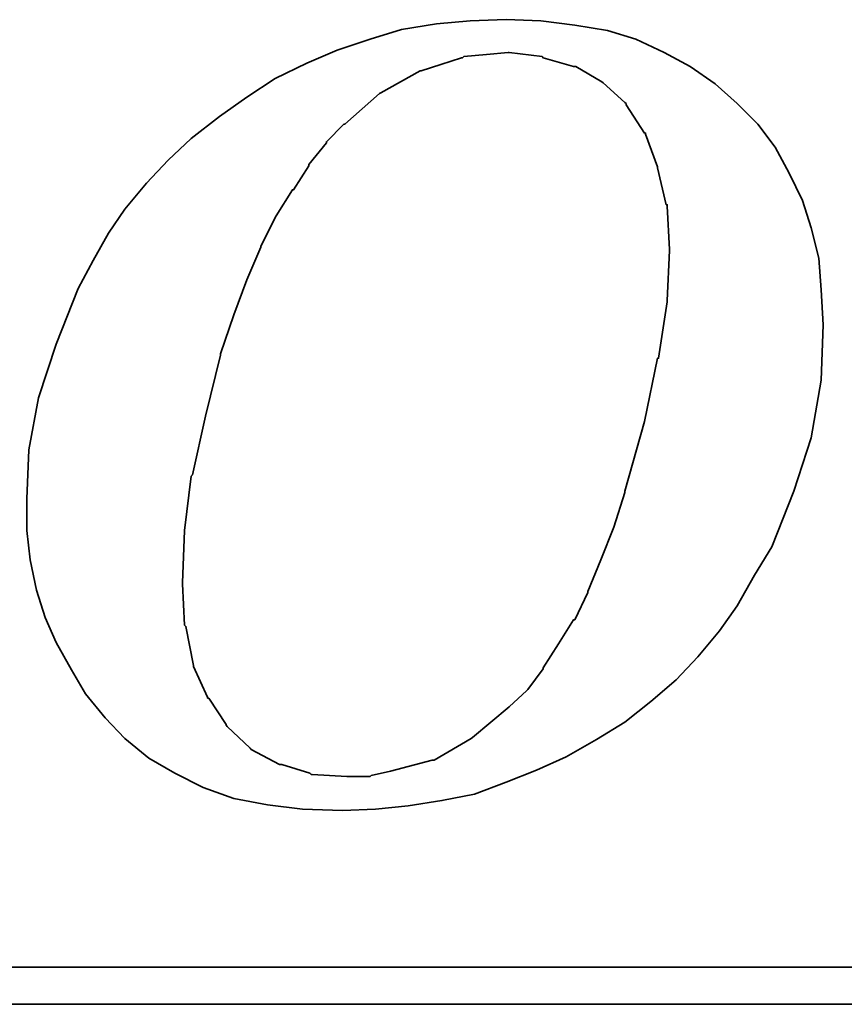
# Model space of a CAD drawing. Header units: inches. Extents: x 3 to 3407, y -1160 to 533.
# Tile 42 of 48: x 481 to 492, y 356 to 369. Entities that reach past the tile are written whole.
import ezdxf

# ---------------------------------------------------------------- set-up
doc = ezdxf.new("R2010")
doc.units = ezdxf.units.IN
doc.layers.add('DIM', color=4, linetype='Continuous')
doc.layers.add('layer 1', color=7, linetype='Continuous')

# ---------------------------------------------------------------- blocks, each defined once
blk = doc.blocks.new('TBI MOTION logo(完整正式版)')
at = {"layer": 'layer 1', "color": 22, "lineweight": 35}
for points, knots in [([(35.79625, -6.98375), (35.79625, -6.98375), (36.23125, -7.43875), (36.23125, -7.43875), (36.23125, -7.43875), (36.23125, -7.43875), (36.75625, -7.87125), (36.75625, -7.87125), (36.75625, -7.87125), (36.75625, -7.87125), (37.33125, -8.20375), (37.33125, -8.20375), (37.33125, -8.20375), (37.33125, -8.20375), (37.95625, -8.51875), (37.95625, -8.51875), (37.95625, -8.51875), (37.95625, -8.51875), (38.62625, -8.75875), (38.62625, -8.75875), (38.62625, -8.75875), (38.62625, -8.75875), (39.37125, -8.90375), (39.37125, -8.90375), (39.37125, -8.90375), (39.37125, -8.90375), (40.14125, -8.99875), (40.14125, -8.99875), (40.14125, -8.99875), (40.14125, -8.99875), (41.02625, -9.02375), (41.02625, -9.02375), (41.02625, -9.02375), (41.02625, -9.02375), (41.74625, -8.99875), (41.74625, -8.99875), (41.74625, -8.99875), (41.74625, -8.99875), (42.46625, -8.92375), (42.46625, -8.92375), (42.46625, -8.92375), (42.46625, -8.92375), (43.21125, -8.80625), (43.21125, -8.80625), (43.21125, -8.80625), (43.21125, -8.80625), (43.93125, -8.66375), (43.93125, -8.66375), (43.93125, -8.66375), (43.93125, -8.66375), (44.62625, -8.39875), (44.62625, -8.39875), (44.62625, -8.39875), (44.62625, -8.39875), (45.29625, -8.13375), (45.29625, -8.13375), (45.29625, -8.13375), (45.29625, -8.13375), (45.94625, -7.84375), (45.94625, -7.84375), (45.94625, -7.84375), (45.94625, -7.84375), (46.61625, -7.46375), (46.61625, -7.46375), (46.61625, -7.46375), (46.61625, -7.46375), (47.24125, -7.07875), (47.24125, -7.07875), (47.24125, -7.07875), (47.24125, -7.07875), (47.81625, -6.62375), (47.81625, -6.62375), (47.81625, -6.62375), (47.81625, -6.62375), (48.36875, -6.14375), (48.36875, -6.14375), (48.36875, -6.14375), (48.36875, -6.14375), (48.84625, -5.64125), (48.84625, -5.64125), (48.84625, -5.64125), (48.84625, -5.64125), (49.32625, -5.06375), (49.32625, -5.06375), (49.32625, -5.06375), (49.32625, -5.06375), (49.71125, -4.51374), (49.71125, -4.51374), (49.71125, -4.51374), (49.71125, -4.51374), (50.09625, -3.83874), (50.09625, -3.83874), (50.09625, -3.83874), (50.09625, -3.83874), (50.48125, -3.21374), (50.48125, -3.21374), (50.48125, -3.21374), (50.48125, -3.21374), (50.96125, -1.99125), (50.96125, -1.99125), (50.96125, -1.99125), (50.96125, -1.99125), (51.34375, -0.81875), (51.34375, -0.81875), (51.34375, -0.81875), (51.34375, -0.81875), (51.56125, 0.45624), (51.56125, 0.45624), (51.56125, 0.45624), (51.56125, 0.45624), (51.60625, 1.67624), (51.60625, 1.67624), (51.60625, 1.67624), (51.60625, 1.67624), (51.56125, 2.44625), (51.56125, 2.44625), (51.56125, 2.44625), (51.56125, 2.44625), (51.51125, 3.14125), (51.51125, 3.14125), (51.51125, 3.14125), (51.51125, 3.14125), (51.34375, 3.81125), (51.34375, 3.81125), (51.34375, 3.81125), (51.34375, 3.81125), (51.15125, 4.41125), (51.15125, 4.41125), (51.15125, 4.41125), (51.15125, 4.41125), (50.86125, 5.01125), (50.86125, 5.01125), (50.86125, 5.01125), (50.86125, 5.01125), (50.55125, 5.58875), (50.55125, 5.58875), (50.55125, 5.58875), (50.55125, 5.58875), (50.16625, 6.09125), (50.16625, 6.09125), (50.16625, 6.09125), (50.16625, 6.09125), (49.71125, 6.54875), (49.71125, 6.54875), (49.71125, 6.54875), (49.71125, 6.54875), (49.23125, 6.98125), (49.23125, 6.98125), (49.23125, 6.98125), (49.23125, 6.98125), (48.67875, 7.36625), (48.67875, 7.36625), (48.67875, 7.36625), (48.67875, 7.36625), (48.10375, 7.67625), (48.10375, 7.67625), (48.10375, 7.67625), (48.10375, 7.67625), (47.48125, 7.96375), (47.48125, 7.96375), (47.48125, 7.96375), (47.48125, 7.96375), (46.85625, 8.15625), (46.85625, 8.15625), (46.85625, 8.15625), (46.85625, 8.15625), (46.13625, 8.27624), (46.13625, 8.27624), (46.13625, 8.27624), (46.13625, 8.27624), (45.39125, 8.37125), (45.39125, 8.37125), (45.39125, 8.37125), (45.39125, 8.37125), (44.62625, 8.39624), (44.62625, 8.39624), (44.62625, 8.39624), (44.62625, 8.39624), (43.83625, 8.37125), (43.83625, 8.37125), (43.83625, 8.37125), (43.83625, 8.37125), (43.09125, 8.30125), (43.09125, 8.30125), (43.09125, 8.30125), (43.09125, 8.30125), (42.32125, 8.18125), (42.32125, 8.18125), (42.32125, 8.18125), (42.32125, 8.18125), (41.62875, 7.96375), (41.62875, 7.96375), (41.62875, 7.96375), (41.62875, 7.96375), (40.90625, 7.72625), (40.90625, 7.72625), (40.90625, 7.72625), (40.90625, 7.72625), (40.23624, 7.43625), (40.23624, 7.43625), (40.23624, 7.43625), (40.23624, 7.43625), (39.54124, 7.10125), (39.54124, 7.10125), (39.54124, 7.10125), (39.54124, 7.10125), (38.91625, 6.69125), (38.91625, 6.69125), (38.91625, 6.69125), (38.91625, 6.69125), (38.31625, 6.26125), (38.31625, 6.26125), (38.31625, 6.26125), (38.31625, 6.26125), (37.69125, 5.78125), (37.69125, 5.78125), (37.69125, 5.78125), (37.69125, 5.78125), (37.18625, 5.30125), (37.18625, 5.30125), (37.18625, 5.30125), (37.18625, 5.30125), (36.70625, 4.79624), (36.70625, 4.79624), (36.70625, 4.79624), (36.70625, 4.79624), (36.23125, 4.22125), (36.23125, 4.22125), (36.23125, 4.22125), (36.23125, 4.22125), (35.87124, 3.69375), (35.87124, 3.69375), (35.87124, 3.69375), (35.87124, 3.69375), (35.53125, 3.09125), (35.53125, 3.09125), (35.53125, 3.09125), (35.53125, 3.09125), (35.19875, 2.47125), (35.19875, 2.47125), (35.19875, 2.47125), (35.19875, 2.47125), (34.71625, 1.24625), (34.71625, 1.24625), (34.71625, 1.24625), (34.71625, 1.24625), (34.33125, 0.06874), (34.33125, 0.06874), (34.33125, 0.06874), (34.33125, 0.06874), (34.11625, -1.07875), (34.11625, -1.07875), (34.11625, -1.07875), (34.11625, -1.07875), (34.07125, -2.15875), (34.07125, -2.15875), (34.07125, -2.15875), (34.07125, -2.15875), (34.07125, -2.85375), (34.07125, -2.85375), (34.07125, -2.85375), (34.07125, -2.85375), (34.14125, -3.50375), (34.14125, -3.50375), (34.14125, -3.50375), (34.14125, -3.50375), (34.28625, -4.17375), (34.28625, -4.17375), (34.28625, -4.17375), (34.28625, -4.17375), (34.47625, -4.77624), (34.47625, -4.77624), (34.47625, -4.77624), (34.47625, -4.77624), (34.71625, -5.32625), (34.71625, -5.32625), (34.71625, -5.32625), (34.71625, -5.32625), (35.05375, -5.92875), (35.05375, -5.92875), (35.05375, -5.92875), (35.05375, -5.92875), (35.36375, -6.45375), (35.36375, -6.45375), (35.36375, -6.45375), (35.36375, -6.45375), (35.79625, -6.98375), (35.79625, -6.98375)], [0, 0, 0, 0, 0.01388889, 0.01388889, 0.01388889, 0.01388889, 0.02777778, 0.02777778, 0.02777778, 0.02777778, 0.04166667, 0.04166667, 0.04166667, 0.04166667, 0.05555556, 0.05555556, 0.05555556, 0.05555556, 0.06944444, 0.06944444, 0.06944444, 0.06944444, 0.08333333, 0.08333333, 0.08333333, 0.08333333, 0.09722222, 0.09722222, 0.09722222, 0.09722222, 0.11111111, 0.11111111, 0.11111111, 0.11111111, 0.125, 0.125, 0.125, 0.125, 0.13888889, 0.13888889, 0.13888889, 0.13888889, 0.15277778, 0.15277778, 0.15277778, 0.15277778, 0.16666667, 0.16666667, 0.16666667, 0.16666667, 0.18055556, 0.18055556, 0.18055556, 0.18055556, 0.19444444, 0.19444444, 0.19444444, 0.19444444, 0.20833333, 0.20833333, 0.20833333, 0.20833333, 0.22222222, 0.22222222, 0.22222222, 0.22222222, 0.23611111, 0.23611111, 0.23611111, 0.23611111, 0.25, 0.25, 0.25, 0.25, 0.26388889, 0.26388889, 0.26388889, 0.26388889, 0.27777778, 0.27777778, 0.27777778, 0.27777778, 0.29166667, 0.29166667, 0.29166667, 0.29166667, 0.30555556, 0.30555556, 0.30555556, 0.30555556, 0.31944444, 0.31944444, 0.31944444, 0.31944444, 0.33333333, 0.33333333, 0.33333333, 0.33333333, 0.34722222, 0.34722222, 0.34722222, 0.34722222, 0.36111111, 0.36111111, 0.36111111, 0.36111111, 0.375, 0.375, 0.375, 0.375, 0.38888889, 0.38888889, 0.38888889, 0.38888889, 0.40277778, 0.40277778, 0.40277778, 0.40277778, 0.41666667, 0.41666667, 0.41666667, 0.41666667, 0.43055556, 0.43055556, 0.43055556, 0.43055556, 0.44444444, 0.44444444, 0.44444444, 0.44444444, 0.45833333, 0.45833333, 0.45833333, 0.45833333, 0.47222222, 0.47222222, 0.47222222, 0.47222222, 0.48611111, 0.48611111, 0.48611111, 0.48611111, 0.5, 0.5, 0.5, 0.5, 0.51388889, 0.51388889, 0.51388889, 0.51388889, 0.52777778, 0.52777778, 0.52777778, 0.52777778, 0.54166667, 0.54166667, 0.54166667, 0.54166667, 0.55555556, 0.55555556, 0.55555556, 0.55555556, 0.56944444, 0.56944444, 0.56944444, 0.56944444, 0.58333333, 0.58333333, 0.58333333, 0.58333333, 0.59722222, 0.59722222, 0.59722222, 0.59722222, 0.61111111, 0.61111111, 0.61111111, 0.61111111, 0.625, 0.625, 0.625, 0.625, 0.63888889, 0.63888889, 0.63888889, 0.63888889, 0.65277778, 0.65277778, 0.65277778, 0.65277778, 0.66666667, 0.66666667, 0.66666667, 0.66666667, 0.68055556, 0.68055556, 0.68055556, 0.68055556, 0.69444444, 0.69444444, 0.69444444, 0.69444444, 0.70833333, 0.70833333, 0.70833333, 0.70833333, 0.72222222, 0.72222222, 0.72222222, 0.72222222, 0.73611111, 0.73611111, 0.73611111, 0.73611111, 0.75, 0.75, 0.75, 0.75, 0.76388889, 0.76388889, 0.76388889, 0.76388889, 0.77777778, 0.77777778, 0.77777778, 0.77777778, 0.79166667, 0.79166667, 0.79166667, 0.79166667, 0.80555556, 0.80555556, 0.80555556, 0.80555556, 0.81944444, 0.81944444, 0.81944444, 0.81944444, 0.83333333, 0.83333333, 0.83333333, 0.83333333, 0.84722222, 0.84722222, 0.84722222, 0.84722222, 0.86111111, 0.86111111, 0.86111111, 0.86111111, 0.875, 0.875, 0.875, 0.875, 0.88888889, 0.88888889, 0.88888889, 0.88888889, 0.90277778, 0.90277778, 0.90277778, 0.90277778, 0.91666667, 0.91666667, 0.91666667, 0.91666667, 0.93055556, 0.93055556, 0.93055556, 0.93055556, 0.94444444, 0.94444444, 0.94444444, 0.94444444, 0.95833333, 0.95833333, 0.95833333, 0.95833333, 0.97222222, 0.97222222, 0.97222222, 0.97222222, 0.98611111, 0.98611111, 0.98611111, 0.98611111, 1, 1, 1, 1]), ([(38.33875, 1.03124), (38.33875, 1.03124), (38.62625, 1.89625), (38.62625, 1.89625), (38.62625, 1.89625), (38.62625, 1.89625), (38.91625, 2.66375), (38.91625, 2.66375), (38.91625, 2.66375), (38.91625, 2.66375), (39.22625, 3.38125), (39.22625, 3.38125), (39.22625, 3.38125), (39.22625, 3.38125), (39.22625, 3.40624), (39.22625, 3.40624), (39.22625, 3.40624), (39.22625, 3.40624), (39.56124, 4.07624), (39.56124, 4.07624), (39.56124, 4.07624), (39.56124, 4.07624), (39.92125, 4.65125), (39.92125, 4.65125), (39.92125, 4.65125), (39.92125, 4.65125), (39.94625, 4.65125), (39.94625, 4.65125), (39.94625, 4.65125), (39.94625, 4.65125), (40.28125, 5.17875), (40.28125, 5.17875), (40.28125, 5.17875), (40.28125, 5.17875), (40.28125, 5.20375), (40.28125, 5.20375), (40.28125, 5.20375), (40.28125, 5.20375), (40.66875, 5.68625), (40.66875, 5.68625), (40.66875, 5.68625), (40.66875, 5.68625), (40.66875, 5.70625), (40.66875, 5.70625), (40.66875, 5.70625), (40.66875, 5.70625), (41.05124, 6.09125), (41.05124, 6.09125), (41.05124, 6.09125), (41.05124, 6.09125), (41.07625, 6.09125), (41.07625, 6.09125), (41.07625, 6.09125), (41.07625, 6.09125), (41.84125, 6.76625), (41.84125, 6.76625), (41.84125, 6.76625), (41.84125, 6.76625), (41.86625, 6.78625), (41.86625, 6.78625), (41.86625, 6.78625), (41.86625, 6.78625), (42.73125, 7.26624), (42.73125, 7.26624), (42.73125, 7.26624), (42.73125, 7.26624), (42.75625, 7.26624), (42.75625, 7.26624), (42.75625, 7.26624), (42.75625, 7.26624), (43.18625, 7.41125), (43.18625, 7.41125), (43.18625, 7.41125), (43.18625, 7.41125), (43.64125, 7.55625), (43.64125, 7.55625), (43.64125, 7.55625), (43.64125, 7.55625), (43.66625, 7.55625), (43.66625, 7.55625), (43.66625, 7.55625), (43.66625, 7.55625), (43.69125, 7.58124), (43.69125, 7.58124), (43.69125, 7.58124), (43.69125, 7.58124), (44.19125, 7.62625), (44.19125, 7.62625), (44.19125, 7.62625), (44.19125, 7.62625), (44.67125, 7.67625), (44.67125, 7.67625), (44.67125, 7.67625), (44.67125, 7.67625), (44.69625, 7.67625), (44.69625, 7.67625), (44.69625, 7.67625), (44.69625, 7.67625), (45.41875, 7.58124), (45.41875, 7.58124), (45.41875, 7.58124), (45.41875, 7.58124), (45.44125, 7.55625), (45.44125, 7.55625), (45.44125, 7.55625), (45.44125, 7.55625), (46.11125, 7.36625), (46.11125, 7.36625), (46.11125, 7.36625), (46.11125, 7.36625), (46.13625, 7.36625), (46.13625, 7.36625), (46.13625, 7.36625), (46.13625, 7.36625), (46.15875, 7.36625), (46.15875, 7.36625), (46.15875, 7.36625), (46.15875, 7.36625), (46.73625, 7.02624), (46.73625, 7.02624), (46.73625, 7.02624), (46.73625, 7.02624), (46.76125, 7.00624), (46.76125, 7.00624), (46.76125, 7.00624), (46.76125, 7.00624), (47.24125, 6.57124), (47.24125, 6.57124), (47.24125, 6.57124), (47.24125, 6.57124), (47.26625, 6.54875), (47.26625, 6.54875), (47.26625, 6.54875), (47.26625, 6.54875), (47.26625, 6.52375), (47.26625, 6.52375), (47.26625, 6.52375), (47.26625, 6.52375), (47.67375, 5.89875), (47.67375, 5.89875), (47.67375, 5.89875), (47.67375, 5.89875), (47.69625, 5.89875), (47.69625, 5.89875), (47.69625, 5.89875), (47.69625, 5.89875), (47.69625, 5.87625), (47.69625, 5.87625), (47.69625, 5.87625), (47.69625, 5.87625), (47.96125, 5.15625), (47.96125, 5.15625), (47.96125, 5.15625), (47.96125, 5.15625), (47.96125, 5.13125), (47.96125, 5.13125), (47.96125, 5.13125), (47.96125, 5.13125), (48.15125, 4.31875), (48.15125, 4.31875), (48.15125, 4.31875), (48.15125, 4.31875), (48.17625, 4.31875), (48.17625, 4.31875), (48.17625, 4.31875), (48.17625, 4.31875), (48.17625, 4.29125), (48.17625, 4.29125), (48.17625, 4.29125), (48.17625, 4.29125), (48.22625, 3.33125), (48.22625, 3.33125), (48.22625, 3.33125), (48.22625, 3.33125), (48.22625, 3.30875), (48.22625, 3.30875), (48.22625, 3.30875), (48.22625, 3.30875), (48.17625, 2.20624), (48.17625, 2.20624), (48.17625, 2.20624), (48.17625, 2.20624), (48.17625, 2.18124), (48.17625, 2.18124), (48.17625, 2.18124), (48.17625, 2.18124), (47.98375, 0.93624), (47.98375, 0.93624), (47.98375, 0.93624), (47.98375, 0.93624), (47.96125, 0.93624), (47.96125, 0.93624), (47.96125, 0.93624), (47.96125, 0.93624), (47.67375, -0.45874), (47.67375, -0.45874), (47.67375, -0.45874), (47.67375, -0.45874), (47.24125, -1.99125), (47.24125, -1.99125), (47.24125, -1.99125), (47.24125, -1.99125), (47.24125, -2.01874), (47.24125, -2.01874), (47.24125, -2.01874), (47.24125, -2.01874), (47.00125, -2.78375), (47.00125, -2.78375), (47.00125, -2.78375), (47.00125, -2.78375), (46.71125, -3.50375), (46.71125, -3.50375), (46.71125, -3.50375), (46.71125, -3.50375), (46.42625, -4.19875), (46.42625, -4.19875), (46.42625, -4.19875), (46.42625, -4.19875), (46.42625, -4.22375), (46.42625, -4.22375), (46.42625, -4.22375), (46.42625, -4.22375), (46.13625, -4.82374), (46.13625, -4.82374), (46.13625, -4.82374), (46.13625, -4.82374), (46.11125, -4.82374), (46.11125, -4.82374), (46.11125, -4.82374), (46.11125, -4.82374), (45.77625, -5.35125), (45.77625, -5.35125), (45.77625, -5.35125), (45.77625, -5.35125), (45.44125, -5.87875), (45.44125, -5.87875), (45.44125, -5.87875), (45.44125, -5.87875), (45.44125, -5.90375), (45.44125, -5.90375), (45.44125, -5.90375), (45.44125, -5.90375), (45.10625, -6.35875), (45.10625, -6.35875), (45.10625, -6.35875), (45.10625, -6.35875), (45.08125, -6.38375), (45.08125, -6.38375), (45.08125, -6.38375), (45.08125, -6.38375), (44.69625, -6.74375), (44.69625, -6.74375), (44.69625, -6.74375), (44.69625, -6.74375), (43.88375, -7.41625), (43.88375, -7.41625), (43.88375, -7.41625), (43.88375, -7.41625), (43.85625, -7.43875), (43.85625, -7.43875), (43.85625, -7.43875), (43.85625, -7.43875), (43.04125, -7.91875), (43.04125, -7.91875), (43.04125, -7.91875), (43.04125, -7.91875), (43.01625, -7.91875), (43.01625, -7.91875), (43.01625, -7.91875), (43.01625, -7.91875), (42.99625, -7.91875), (42.99625, -7.91875), (42.99625, -7.91875), (42.99625, -7.91875), (42.08125, -8.15875), (42.08125, -8.15875), (42.08125, -8.15875), (42.08125, -8.15875), (41.65125, -8.25625), (41.65125, -8.25625), (41.65125, -8.25625), (41.65125, -8.25625), (41.62875, -8.27875), (41.62875, -8.27875), (41.62875, -8.27875), (41.62875, -8.27875), (41.60125, -8.27875), (41.60125, -8.27875), (41.60125, -8.27875), (41.60125, -8.27875), (41.12125, -8.27875), (41.12125, -8.27875), (41.12125, -8.27875), (41.12125, -8.27875), (40.35624, -8.23125), (40.35624, -8.23125), (40.35624, -8.23125), (40.35624, -8.23125), (40.33125, -8.23125), (40.33125, -8.23125), (40.33125, -8.23125), (40.33125, -8.23125), (40.30625, -8.20375), (40.30625, -8.20375), (40.30625, -8.20375), (40.30625, -8.20375), (39.68375, -8.01375), (39.68375, -8.01375), (39.68375, -8.01375), (39.68375, -8.01375), (39.66124, -8.01375), (39.66124, -8.01375), (39.66124, -8.01375), (39.66124, -8.01375), (39.63625, -8.01375), (39.63625, -8.01375), (39.63625, -8.01375), (39.63625, -8.01375), (39.01125, -7.67875), (39.01125, -7.67875), (39.01125, -7.67875), (39.01125, -7.67875), (38.98875, -7.65375), (38.98875, -7.65375), (38.98875, -7.65375), (38.98875, -7.65375), (38.48625, -7.17375), (38.48625, -7.17375), (38.48625, -7.17375), (38.48625, -7.17375), (38.45875, -7.14875), (38.45875, -7.14875), (38.45875, -7.14875), (38.45875, -7.14875), (38.45875, -7.12875), (38.45875, -7.12875), (38.45875, -7.12875), (38.45875, -7.12875), (38.07625, -6.54875), (38.07625, -6.54875), (38.07625, -6.54875), (38.07625, -6.54875), (38.05125, -6.54875), (38.05125, -6.54875), (38.05125, -6.54875), (38.05125, -6.54875), (38.05125, -6.52875), (38.05125, -6.52875), (38.05125, -6.52875), (38.05125, -6.52875), (37.74125, -5.85375), (37.74125, -5.85375), (37.74125, -5.85375), (37.74125, -5.85375), (37.74125, -5.82875), (37.74125, -5.82875), (37.74125, -5.82875), (37.74125, -5.82875), (37.57375, -4.96875), (37.57375, -4.96875), (37.57375, -4.96875), (37.57375, -4.96875), (37.54625, -4.94375), (37.54625, -4.94375), (37.54625, -4.94375), (37.54625, -4.94375), (37.50125, -4.03375), (37.50125, -4.03375), (37.50125, -4.03375), (37.50125, -4.03375), (37.50125, -4.00875), (37.50125, -4.00875), (37.50125, -4.00875), (37.50125, -4.00875), (37.54625, -2.85375), (37.54625, -2.85375), (37.54625, -2.85375), (37.54625, -2.85375), (37.69125, -1.65875), (37.69125, -1.65875), (37.69125, -1.65875), (37.69125, -1.65875), (37.71624, -1.63375), (37.71624, -1.63375), (37.71624, -1.63375), (37.71624, -1.63375), (38.00375, -0.33875), (38.00375, -0.33875), (38.00375, -0.33875), (38.00375, -0.33875), (38.33875, 1.00624), (38.33875, 1.00624), (38.33875, 1.00624), (38.33875, 1.00624), (38.33875, 1.03124), (38.33875, 1.03124)], [0, 0, 0, 0, 0.01010101, 0.01010101, 0.01010101, 0.01010101, 0.02020202, 0.02020202, 0.02020202, 0.02020202, 0.03030303, 0.03030303, 0.03030303, 0.03030303, 0.04040404, 0.04040404, 0.04040404, 0.04040404, 0.05050505, 0.05050505, 0.05050505, 0.05050505, 0.06060606, 0.06060606, 0.06060606, 0.06060606, 0.07070707, 0.07070707, 0.07070707, 0.07070707, 0.08080808, 0.08080808, 0.08080808, 0.08080808, 0.09090909, 0.09090909, 0.09090909, 0.09090909, 0.1010101, 0.1010101, 0.1010101, 0.1010101, 0.11111111, 0.11111111, 0.11111111, 0.11111111, 0.12121212, 0.12121212, 0.12121212, 0.12121212, 0.13131313, 0.13131313, 0.13131313, 0.13131313, 0.14141414, 0.14141414, 0.14141414, 0.14141414, 0.15151515, 0.15151515, 0.15151515, 0.15151515, 0.16161616, 0.16161616, 0.16161616, 0.16161616, 0.17171717, 0.17171717, 0.17171717, 0.17171717, 0.18181818, 0.18181818, 0.18181818, 0.18181818, 0.19191919, 0.19191919, 0.19191919, 0.19191919, 0.2020202, 0.2020202, 0.2020202, 0.2020202, 0.21212121, 0.21212121, 0.21212121, 0.21212121, 0.22222222, 0.22222222, 0.22222222, 0.22222222, 0.23232323, 0.23232323, 0.23232323, 0.23232323, 0.24242424, 0.24242424, 0.24242424, 0.24242424, 0.25252525, 0.25252525, 0.25252525, 0.25252525, 0.26262626, 0.26262626, 0.26262626, 0.26262626, 0.27272727, 0.27272727, 0.27272727, 0.27272727, 0.28282828, 0.28282828, 0.28282828, 0.28282828, 0.29292929, 0.29292929, 0.29292929, 0.29292929, 0.3030303, 0.3030303, 0.3030303, 0.3030303, 0.31313131, 0.31313131, 0.31313131, 0.31313131, 0.32323232, 0.32323232, 0.32323232, 0.32323232, 0.33333333, 0.33333333, 0.33333333, 0.33333333, 0.34343434, 0.34343434, 0.34343434, 0.34343434, 0.35353535, 0.35353535, 0.35353535, 0.35353535, 0.36363636, 0.36363636, 0.36363636, 0.36363636, 0.37373737, 0.37373737, 0.37373737, 0.37373737, 0.38383838, 0.38383838, 0.38383838, 0.38383838, 0.39393939, 0.39393939, 0.39393939, 0.39393939, 0.4040404, 0.4040404, 0.4040404, 0.4040404, 0.41414141, 0.41414141, 0.41414141, 0.41414141, 0.42424242, 0.42424242, 0.42424242, 0.42424242, 0.43434343, 0.43434343, 0.43434343, 0.43434343, 0.44444444, 0.44444444, 0.44444444, 0.44444444, 0.45454545, 0.45454545, 0.45454545, 0.45454545, 0.46464646, 0.46464646, 0.46464646, 0.46464646, 0.47474747, 0.47474747, 0.47474747, 0.47474747, 0.48484848, 0.48484848, 0.48484848, 0.48484848, 0.49494949, 0.49494949, 0.49494949, 0.49494949, 0.50505051, 0.50505051, 0.50505051, 0.50505051, 0.51515152, 0.51515152, 0.51515152, 0.51515152, 0.52525253, 0.52525253, 0.52525253, 0.52525253, 0.53535354, 0.53535354, 0.53535354, 0.53535354, 0.54545455, 0.54545455, 0.54545455, 0.54545455, 0.55555556, 0.55555556, 0.55555556, 0.55555556, 0.56565657, 0.56565657, 0.56565657, 0.56565657, 0.57575758, 0.57575758, 0.57575758, 0.57575758, 0.58585859, 0.58585859, 0.58585859, 0.58585859, 0.5959596, 0.5959596, 0.5959596, 0.5959596, 0.60606061, 0.60606061, 0.60606061, 0.60606061, 0.61616162, 0.61616162, 0.61616162, 0.61616162, 0.62626263, 0.62626263, 0.62626263, 0.62626263, 0.63636364, 0.63636364, 0.63636364, 0.63636364, 0.64646465, 0.64646465, 0.64646465, 0.64646465, 0.65656566, 0.65656566, 0.65656566, 0.65656566, 0.66666667, 0.66666667, 0.66666667, 0.66666667, 0.67676768, 0.67676768, 0.67676768, 0.67676768, 0.68686869, 0.68686869, 0.68686869, 0.68686869, 0.6969697, 0.6969697, 0.6969697, 0.6969697, 0.70707071, 0.70707071, 0.70707071, 0.70707071, 0.71717172, 0.71717172, 0.71717172, 0.71717172, 0.72727273, 0.72727273, 0.72727273, 0.72727273, 0.73737374, 0.73737374, 0.73737374, 0.73737374, 0.74747475, 0.74747475, 0.74747475, 0.74747475, 0.75757576, 0.75757576, 0.75757576, 0.75757576, 0.76767677, 0.76767677, 0.76767677, 0.76767677, 0.77777778, 0.77777778, 0.77777778, 0.77777778, 0.78787879, 0.78787879, 0.78787879, 0.78787879, 0.7979798, 0.7979798, 0.7979798, 0.7979798, 0.80808081, 0.80808081, 0.80808081, 0.80808081, 0.81818182, 0.81818182, 0.81818182, 0.81818182, 0.82828283, 0.82828283, 0.82828283, 0.82828283, 0.83838384, 0.83838384, 0.83838384, 0.83838384, 0.84848485, 0.84848485, 0.84848485, 0.84848485, 0.85858586, 0.85858586, 0.85858586, 0.85858586, 0.86868687, 0.86868687, 0.86868687, 0.86868687, 0.87878788, 0.87878788, 0.87878788, 0.87878788, 0.88888889, 0.88888889, 0.88888889, 0.88888889, 0.8989899, 0.8989899, 0.8989899, 0.8989899, 0.90909091, 0.90909091, 0.90909091, 0.90909091, 0.91919192, 0.91919192, 0.91919192, 0.91919192, 0.92929293, 0.92929293, 0.92929293, 0.92929293, 0.93939394, 0.93939394, 0.93939394, 0.93939394, 0.94949495, 0.94949495, 0.94949495, 0.94949495, 0.95959596, 0.95959596, 0.95959596, 0.95959596, 0.96969697, 0.96969697, 0.96969697, 0.96969697, 0.97979798, 0.97979798, 0.97979798, 0.97979798, 0.98989899, 0.98989899, 0.98989899, 0.98989899, 1, 1, 1, 1]), ([(75.90875, -9.47875), (75.90875, -9.47875), (75.90875, -12.28625), (75.90875, -12.28625), (75.90875, -12.28625), (75.90875, -12.28625), (75.90875, -12.47875), (75.90875, -12.47875), (75.90875, -12.47875), (75.90875, -12.47875), (75.71625, -12.47875), (75.71625, -12.47875), (75.71625, -12.47875), (75.71625, -12.47875), (-88.32875, -12.47875), (-88.32875, -12.47875), (-88.32875, -12.47875), (-88.32875, -12.47875), (-88.32875, -13.29375), (-88.32875, -13.29375), (-88.32875, -13.29375), (-88.32875, -13.29375), (82.89125, -13.29375), (82.89125, -13.29375), (82.89125, -13.29375), (82.89125, -13.29375), (75.90875, -9.47875), (75.90875, -9.47875)], [0, 0, 0, 0, 0.14285714, 0.14285714, 0.14285714, 0.14285714, 0.28571429, 0.28571429, 0.28571429, 0.28571429, 0.42857143, 0.42857143, 0.42857143, 0.42857143, 0.57142857, 0.57142857, 0.57142857, 0.57142857, 0.71428571, 0.71428571, 0.71428571, 0.71428571, 0.85714286, 0.85714286, 0.85714286, 0.85714286, 1, 1, 1, 1])]:
    blk.add_open_spline(points, degree=3, knots=knots, dxfattribs=at)

msp = doc.modelspace()

# ---------------------------------------------------------------- block references
at = {"layer": 'DIM', "color": 7, "xscale": 0.5912248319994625, "yscale": 0.5912248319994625, "zscale": 0.5912248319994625}
msp.add_blockref('TBI MOTION logo(完整正式版)', (460.912, 363.768), dxfattribs=at)

doc.saveas('drawing.dxf')
